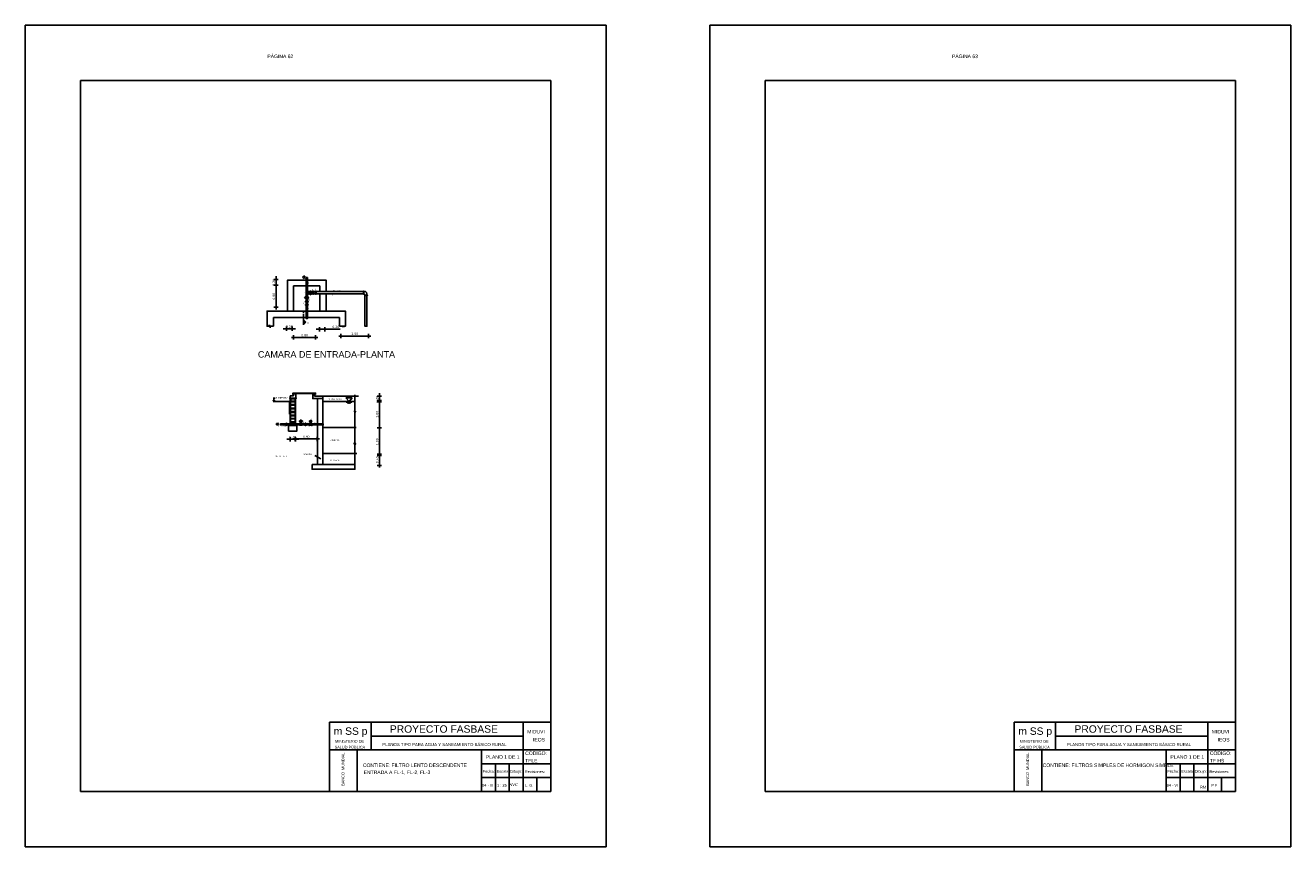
# Model space of a CAD drawing. Header units: metres. Extents: x 1959 to 4131, y 3282 to 4313.
# Tile 79 of 256: x 2296 to 2342, y 4281 to 4311. Entities that reach past the tile are written whole.
import ezdxf
from ezdxf.enums import TextEntityAlignment as Align

# ---------------------------------------------------------------- set-up
doc = ezdxf.new("R2010")
doc.units = ezdxf.units.M
for name, color, linetype in [('Cota', 7, 'Continuous'), ('Cotas', 7, 'Continuous'), ('Dibujo', 7, 'Continuous'), ('Plano', 1, 'Continuous'), ('Texto', 170, 'Continuous')]:
    doc.layers.add(name, color=color, linetype=linetype)
doc.styles.add('Annotative', font='arial.ttf')
doc.styles.get("Standard").update_dxf_attribs({"font": 'arial.ttf'})
doc.styles.add('verdana', font='verdana.ttf')
doc.dimstyles.new('ISO', dxfattribs={"dimtxt": 0.08, "dimasz": 0.06, "dimexe": 0.1, "dimexo": 0.1, "dimgap": 0.04, "dimtad": 1, "dimzin": 1, "dimdsep": 46, "dimtxsty": 'verdana', "dimblk1": 'PAB', "dimblk2": 'PAB', "dimsah": 1, "dimcen": 0, "dimse1": 1, "dimse2": 1, "dimclrd": 7, "dimclre": 8, "dimclrt": 7, "dimadec": 0, "dimazin": 0, "dimtfac": 1, "dimtix": 1, "dimtmove": 0, "dimatfit": 3, "dimldrblk": 'PAB', "dimfxl": 0.1, "dimtvp": 1, "dimtolj": 1, "dimtzin": 1, "dimarcsym": 0})

# ---------------------------------------------------------------- blocks, each defined once
blk = doc.blocks.new('PAB')
at = {"layer": 'Cotas'}
for p, q in [((-1.3, 0), (1.3, 0)), ((0, 1.3), (0, -1.3))]:
    blk.add_line(p, q, dxfattribs=at)
at = {"layer": 'Cotas', "const_width": 0.6}
blk.add_lwpolyline([(-0.3, 0, 1), (0.3, 0, 1)], format="xyb", close=True, dxfattribs=at)
blk = doc.blocks.new('*D708')
at = {"layer": 'Cota', "color": 7, "lineweight": -2, "transparency": 16777216}
for p, q in [((2305.373, 4301.714), (2305.373, 4301.774)), ((2305.373, 4301.654), (2305.373, 4301.454)), ((2305.373, 4301.394), (2305.373, 4301.334))]:
    blk.add_line(p, q, dxfattribs=at)
at = {"layer": 'Defpoints', "color": 0, "transparency": 16777216}
for p in [(2305.373, 4301.454), (2305.41, 4301.654), (2305.41, 4301.454)]:
    blk.add_point(p, dxfattribs=at)
at = {"layer": 'Cota', "color": 7, "lineweight": -2, "transparency": 16777216, "xscale": 0.06, "yscale": 0.06, "zscale": 0.06}
for p, rotation in [((2305.373, 4301.654), 270), ((2305.373, 4301.454), 90)]:
    blk.add_blockref('PAB', p, dxfattribs=dict(at, rotation=rotation))
at = {"layer": 'Cota', "color": 7, "transparency": 16777216, "insert": (2305.291, 4301.554), "char_height": 0.08, "attachment_point": 5, "rotation": 90, "style": 'verdana'}
blk.add_mtext('\\A1;0.20', dxfattribs=at)
blk = doc.blocks.new('*D709')
at = {"layer": 'Cota', "color": 7, "lineweight": -2, "transparency": 16777216}
blk.add_line((2305.373, 4301.394), (2305.373, 4300.714), dxfattribs=at)
at = {"layer": 'Defpoints', "color": 0, "transparency": 16777216}
for p in [(2305.373, 4301.454), (2305.373, 4300.654), (2305.373, 4300.654)]:
    blk.add_point(p, dxfattribs=at)
at = {"layer": 'Cota', "color": 7, "lineweight": -2, "transparency": 16777216, "xscale": 0.06, "yscale": 0.06, "zscale": 0.06}
for p, rotation in [((2305.373, 4301.454), 90), ((2305.373, 4300.654), 270)]:
    blk.add_blockref('PAB', p, dxfattribs=dict(at, rotation=rotation))
at = {"layer": 'Cota', "color": 7, "transparency": 16777216, "insert": (2305.291, 4301.054), "char_height": 0.08, "attachment_point": 5, "rotation": 90, "style": 'verdana'}
blk.add_mtext('\\A1;0.80', dxfattribs=at)
blk = doc.blocks.new('*D710')
at = {"layer": 'Cota', "color": 7, "lineweight": -2, "transparency": 16777216}
for p, q in [((2305.693, 4299.878), (2305.633, 4299.878)), ((2305.753, 4299.878), (2305.953, 4299.878)), ((2306.013, 4299.878), (2306.073, 4299.878))]:
    blk.add_line(p, q, dxfattribs=at)
at = {"layer": 'Defpoints', "color": 0, "transparency": 16777216}
for p in [(2305.753, 4299.878), (2305.953, 4299.878), (2305.953, 4299.878)]:
    blk.add_point(p, dxfattribs=at)
at = {"layer": 'Cota', "color": 7, "lineweight": -2, "transparency": 16777216, "xscale": 0.06, "yscale": 0.06, "zscale": 0.06}
blk.add_blockref('PAB', (2305.753, 4299.878), dxfattribs=at)
at = {"layer": 'Cota', "color": 7, "lineweight": -2, "transparency": 16777216, "xscale": 0.06, "yscale": 0.06, "zscale": 0.06, "rotation": 180}
blk.add_blockref('PAB', (2305.953, 4299.878), dxfattribs=at)
at = {"layer": 'Cota', "color": 7, "transparency": 16777216, "insert": (2305.853, 4299.96), "char_height": 0.08, "attachment_point": 5, "style": 'verdana'}
blk.add_mtext('\\A1;0.20', dxfattribs=at)
blk = doc.blocks.new('*D711')
at = {"layer": 'Cota', "color": 7, "lineweight": -2, "transparency": 16777216}
blk.add_line((2306.063, 4299.563), (2306.743, 4299.563), dxfattribs=at)
at = {"layer": 'Defpoints', "color": 0, "transparency": 16777216}
for p in [(2306.003, 4299.892), (2306.803, 4299.892), (2306.803, 4299.563)]:
    blk.add_point(p, dxfattribs=at)
at = {"layer": 'Cota', "color": 7, "lineweight": -2, "transparency": 16777216, "xscale": 0.06, "yscale": 0.06, "zscale": 0.06, "rotation": 180}
blk.add_blockref('PAB', (2306.003, 4299.563), dxfattribs=at)
at = {"layer": 'Cota', "color": 7, "lineweight": -2, "transparency": 16777216, "xscale": 0.06, "yscale": 0.06, "zscale": 0.06}
blk.add_blockref('PAB', (2306.803, 4299.563), dxfattribs=at)
at = {"layer": 'Cota', "color": 7, "transparency": 16777216, "insert": (2306.403, 4299.645), "char_height": 0.08, "attachment_point": 5, "style": 'verdana'}
blk.add_mtext('\\A1;0.80', dxfattribs=at)
blk = doc.blocks.new('*D712')
at = {"layer": 'Cota', "color": 7, "lineweight": -2, "transparency": 16777216}
for p, q in [((2306.881, 4299.862), (2306.821, 4299.862)), ((2306.941, 4299.862), (2307.141, 4299.862)), ((2307.201, 4299.862), (2307.69, 4299.862))]:
    blk.add_line(p, q, dxfattribs=at)
at = {"layer": 'Defpoints', "color": 0, "transparency": 16777216}
for p in [(2306.941, 4299.871), (2307.141, 4299.871), (2307.141, 4299.862)]:
    blk.add_point(p, dxfattribs=at)
at = {"layer": 'Cota', "color": 7, "lineweight": -2, "transparency": 16777216, "xscale": 0.06, "yscale": 0.06, "zscale": 0.06}
blk.add_blockref('PAB', (2306.941, 4299.862), dxfattribs=at)
at = {"layer": 'Cota', "color": 7, "lineweight": -2, "transparency": 16777216, "xscale": 0.06, "yscale": 0.06, "zscale": 0.06, "rotation": 180}
blk.add_blockref('PAB', (2307.141, 4299.862), dxfattribs=at)
at = {"layer": 'Cota', "color": 7, "transparency": 16777216, "insert": (2307.532, 4299.944), "char_height": 0.08, "attachment_point": 5, "style": 'verdana'}
blk.add_mtext('\\A1;0.20', dxfattribs=at)
blk = doc.blocks.new('*D713')
at = {"layer": 'Cota', "color": 7, "lineweight": -2, "transparency": 16777216}
blk.add_line((2307.778, 4299.613), (2308.658, 4299.613), dxfattribs=at)
at = {"layer": 'Defpoints', "color": 0, "transparency": 16777216}
for p in [(2307.718, 4299.727), (2308.718, 4299.727), (2308.718, 4299.613)]:
    blk.add_point(p, dxfattribs=at)
at = {"layer": 'Cota', "color": 7, "lineweight": -2, "transparency": 16777216, "xscale": 0.06, "yscale": 0.06, "zscale": 0.06, "rotation": 180}
blk.add_blockref('PAB', (2307.718, 4299.613), dxfattribs=at)
at = {"layer": 'Cota', "color": 7, "lineweight": -2, "transparency": 16777216, "xscale": 0.06, "yscale": 0.06, "zscale": 0.06}
blk.add_blockref('PAB', (2308.718, 4299.613), dxfattribs=at)
at = {"layer": 'Cota', "color": 7, "transparency": 16777216, "insert": (2308.218, 4299.695), "char_height": 0.08, "attachment_point": 5, "style": 'verdana'}
blk.add_mtext('\\A1;1.00', dxfattribs=at)
blk = doc.blocks.new('*D714')
at = {"layer": 'Cota', "color": 7, "lineweight": -2, "transparency": 16777216}
for p, q in [((2309.107, 4297.494), (2309.107, 4297.554)), ((2309.107, 4297.434), (2309.107, 4297.234)), ((2309.107, 4297.174), (2309.107, 4297.114))]:
    blk.add_line(p, q, dxfattribs=at)
at = {"layer": 'Defpoints', "color": 0, "transparency": 16777216}
for p in [(2308.55, 4297.434), (2308.55, 4297.234), (2309.107, 4297.234)]:
    blk.add_point(p, dxfattribs=at)
at = {"layer": 'Cota', "color": 7, "lineweight": -2, "transparency": 16777216, "xscale": 0.06, "yscale": 0.06, "zscale": 0.06}
for p, rotation in [((2309.107, 4297.434), 270), ((2309.107, 4297.234), 90)]:
    blk.add_blockref('PAB', p, dxfattribs=dict(at, rotation=rotation))
at = {"layer": 'Cota', "color": 7, "transparency": 16777216, "insert": (2309.025, 4297.334), "char_height": 0.08, "attachment_point": 5, "rotation": 90, "style": 'verdana'}
blk.add_mtext('\\A1;0.20', dxfattribs=at)
blk = doc.blocks.new('*D715')
at = {"layer": 'Cota', "color": 7, "lineweight": -2, "transparency": 16777216}
blk.add_line((2309.107, 4296.349), (2309.107, 4297.229), dxfattribs=at)
at = {"layer": 'Defpoints', "color": 0, "transparency": 16777216}
for p in [(2308.554, 4297.289), (2309.107, 4297.289), (2308.554, 4296.289)]:
    blk.add_point(p, dxfattribs=at)
at = {"layer": 'Cota', "color": 7, "lineweight": -2, "transparency": 16777216, "xscale": 0.06, "yscale": 0.06, "zscale": 0.06}
for p, rotation in [((2309.107, 4297.289), 90), ((2309.107, 4296.289), 270)]:
    blk.add_blockref('PAB', p, dxfattribs=dict(at, rotation=rotation))
at = {"layer": 'Cota', "color": 7, "transparency": 16777216, "insert": (2309.025, 4296.789), "char_height": 0.08, "attachment_point": 5, "rotation": 90, "style": 'verdana'}
blk.add_mtext('\\A1;1.00', dxfattribs=at)
blk = doc.blocks.new('*D716')
at = {"layer": 'Cota', "color": 7, "lineweight": -2, "transparency": 16777216}
blk.add_line((2309.109, 4296.232), (2309.109, 4295.352), dxfattribs=at)
at = {"layer": 'Defpoints', "color": 0, "transparency": 16777216}
for p in [(2308.554, 4296.292), (2308.554, 4295.292), (2309.109, 4295.292)]:
    blk.add_point(p, dxfattribs=at)
at = {"layer": 'Cota', "color": 7, "lineweight": -2, "transparency": 16777216, "xscale": 0.06, "yscale": 0.06, "zscale": 0.06}
for p, rotation in [((2309.109, 4296.292), 90), ((2309.109, 4295.292), 270)]:
    blk.add_blockref('PAB', p, dxfattribs=dict(at, rotation=rotation))
at = {"layer": 'Cota', "color": 7, "transparency": 16777216, "insert": (2309.027, 4295.792), "char_height": 0.08, "attachment_point": 5, "rotation": 90, "style": 'verdana'}
blk.add_mtext('\\A1;1.00', dxfattribs=at)
blk = doc.blocks.new('*D717')
at = {"layer": 'Cota', "color": 7, "lineweight": -2, "transparency": 16777216}
blk.add_line((2309.109, 4295.278), (2309.109, 4294.998), dxfattribs=at)
at = {"layer": 'Defpoints', "color": 0, "transparency": 16777216}
for p in [(2308.543, 4295.338), (2308.543, 4294.938), (2309.109, 4294.938)]:
    blk.add_point(p, dxfattribs=at)
at = {"layer": 'Cota', "color": 7, "lineweight": -2, "transparency": 16777216, "xscale": 0.06, "yscale": 0.06, "zscale": 0.06}
for p, rotation in [((2309.109, 4295.338), 90), ((2309.109, 4294.938), 270)]:
    blk.add_blockref('PAB', p, dxfattribs=dict(at, rotation=rotation))
at = {"layer": 'Cota', "color": 7, "transparency": 16777216, "insert": (2309.027, 4295.138), "char_height": 0.08, "attachment_point": 5, "rotation": 90, "style": 'verdana'}
blk.add_mtext('\\A1;0.40', dxfattribs=at)
blk = doc.blocks.new('*D718')
at = {"layer": 'Cota', "color": 7, "lineweight": -2, "transparency": 16777216}
blk.add_line((2306.799, 4295.893), (2306.119, 4295.893), dxfattribs=at)
at = {"layer": 'Defpoints', "color": 0, "transparency": 16777216}
for p in [(2306.059, 4296.027), (2306.859, 4296.027), (2306.059, 4295.893)]:
    blk.add_point(p, dxfattribs=at)
at = {"layer": 'Cota', "color": 7, "lineweight": -2, "transparency": 16777216, "xscale": 0.06, "yscale": 0.06, "zscale": 0.06, "rotation": 180}
blk.add_blockref('PAB', (2306.059, 4295.893), dxfattribs=at)
at = {"layer": 'Cota', "color": 7, "lineweight": -2, "transparency": 16777216, "xscale": 0.06, "yscale": 0.06, "zscale": 0.06}
blk.add_blockref('PAB', (2306.859, 4295.893), dxfattribs=at)
at = {"layer": 'Cota', "color": 7, "transparency": 16777216, "insert": (2306.459, 4295.975), "char_height": 0.08, "attachment_point": 5, "style": 'verdana'}
blk.add_mtext('\\A1;0.80', dxfattribs=at)
blk = doc.blocks.new('*D719')
at = {"layer": 'Cota', "color": 7, "lineweight": -2, "transparency": 16777216}
for p, q in [((2305.817, 4295.881), (2305.757, 4295.881)), ((2306.077, 4295.881), (2305.877, 4295.881)), ((2306.137, 4295.881), (2306.197, 4295.881))]:
    blk.add_line(p, q, dxfattribs=at)
at = {"layer": 'Defpoints', "color": 0, "transparency": 16777216}
for p in [(2305.877, 4296.023), (2306.077, 4296.023), (2305.877, 4295.881)]:
    blk.add_point(p, dxfattribs=at)
at = {"layer": 'Cota', "color": 7, "lineweight": -2, "transparency": 16777216, "xscale": 0.06, "yscale": 0.06, "zscale": 0.06}
blk.add_blockref('PAB', (2305.877, 4295.881), dxfattribs=at)
at = {"layer": 'Cota', "color": 7, "lineweight": -2, "transparency": 16777216, "xscale": 0.06, "yscale": 0.06, "zscale": 0.06, "rotation": 180}
blk.add_blockref('PAB', (2306.077, 4295.881), dxfattribs=at)
at = {"layer": 'Cota', "color": 7, "transparency": 16777216, "insert": (2305.977, 4295.963), "char_height": 0.08, "attachment_point": 5, "style": 'verdana'}
blk.add_mtext('\\A1;0.20', dxfattribs=at)

msp = doc.modelspace()

# ---------------------------------------------------------------- linework, layer by layer
at = {"layer": 'Dibujo', "color": 0, "linetype": 'ByBlock'}
for p, q in [((2296.305, 4310.85), (2317.305, 4310.85)), ((2296.305, 4281.15), (2296.305, 4310.85)), ((2296.305, 4310.85), (2299.305, 4310.85)), ((2296.305, 4310.85), (2298.805, 4310.85)), ((2317.305, 4310.85), (2317.305, 4281.15)), ((2321.06, 4310.85), (2342.06, 4310.85)), ((2321.06, 4281.15), (2321.06, 4310.85)), ((2321.06, 4310.85), (2324.06, 4310.85)), ((2321.06, 4310.85), (2323.56, 4310.85)), ((2342.06, 4310.85), (2342.06, 4281.15)), ((2298.305, 4308.85), (2298.305, 4283.15)), ((2315.305, 4308.85), (2298.305, 4308.85)), ((2315.305, 4308.85), (2315.305, 4283.15)), ((2323.06, 4308.85), (2323.06, 4283.15)), ((2340.06, 4308.85), (2323.06, 4308.85)), ((2340.06, 4308.85), (2340.06, 4283.15)), ((2307.305, 4285.65), (2307.305, 4283.15)), ((2315.305, 4285.65), (2307.305, 4285.65)), ((2308.805, 4285.65), (2308.805, 4284.65)), ((2314.305, 4283.15), (2314.305, 4285.65)), ((2332.06, 4285.65), (2332.06, 4283.15)), ((2340.06, 4285.65), (2332.06, 4285.65)), ((2333.56, 4285.65), (2333.56, 4284.65)), ((2339.06, 4283.15), (2339.06, 4285.65)), ((2314.305, 4285.15), (2308.805, 4285.15)), ((2339.06, 4285.15), (2333.56, 4285.15)), ((2315.305, 4284.65), (2307.305, 4284.65)), ((2308.305, 4284.65), (2308.305, 4283.15)), ((2308.305, 4283.15), (2308.305, 4284.65)), ((2312.805, 4283.15), (2312.805, 4284.65)), ((2340.06, 4284.65), (2332.06, 4284.65)), ((2333.06, 4284.65), (2333.06, 4283.15)), ((2333.06, 4283.15), (2333.06, 4284.65)), ((2337.56, 4283.15), (2337.56, 4284.65)), ((2315.305, 4284.15), (2312.805, 4284.15)), ((2313.305, 4283.15), (2313.305, 4284.15)), ((2313.805, 4283.15), (2313.805, 4284.15)), ((2340.06, 4284.15), (2337.56, 4284.15)), ((2338.06, 4283.15), (2338.06, 4284.15)), ((2338.56, 4283.15), (2338.56, 4284.15)), ((2315.305, 4283.65), (2312.805, 4283.65)), ((2314.805, 4283.15), (2314.805, 4283.65)), ((2340.06, 4283.65), (2337.56, 4283.65)), ((2339.56, 4283.15), (2339.56, 4283.65)), ((2315.305, 4283.15), (2298.305, 4283.15)), ((2340.06, 4283.15), (2323.06, 4283.15)), ((2317.305, 4281.15), (2296.305, 4281.15)), ((2342.06, 4281.15), (2321.06, 4281.15))]:
    msp.add_line(p, q, dxfattribs=at)
at = {"layer": 'Plano'}
for p, q in [((2306.96, 4301.64), (2306.002, 4301.64)), ((2306.332, 4301.743), (2306.358, 4301.756)), ((2306.387, 4301.695), (2306.332, 4301.743)), ((2306.358, 4301.783), (2306.416, 4301.783)), ((2306.358, 4301.756), (2306.358, 4301.783)), ((2306.43, 4301.741), (2306.387, 4301.695)), ((2306.416, 4301.783), (2306.416, 4301.756)), ((2306.416, 4301.756), (2306.43, 4301.741)), ((2306.96, 4301.426), (2306.96, 4301.219)), ((2305.107, 4299.967), (2305.133, 4300.025)), ((2305.133, 4300.025), (2305.161, 4299.915)), ((2305.279, 4299.967), (2305.279, 4300.285)), ((2305.279, 4300.285), (2307.671, 4300.285)), ((2307.671, 4300.285), (2307.671, 4299.967)), ((2305.161, 4299.915), (2305.17, 4299.967)), ((2307.761, 4299.967), (2307.777, 4299.985)), ((2307.777, 4299.985), (2307.812, 4299.93)), ((2307.812, 4299.93), (2307.825, 4299.967)), ((2305.271, 4297.31), (2305.316, 4297.31)), ((2305.286, 4297.251), (2305.271, 4297.31)), ((2305.316, 4297.31), (2305.286, 4297.251)), ((2307.068, 4297.437), (2308.351, 4297.437)), ((2307.897, 4297.377), (2308.119, 4297.377)), ((2308.01, 4297.253), (2307.897, 4297.377)), ((2308.119, 4297.377), (2308.01, 4297.253)), ((2308.221, 4296.912), (2308.221, 4297.483)), ((2305.857, 4297.251), (2305.265, 4297.251)), ((2305.857, 4297.251), (2305.857, 4296.789)), ((2307.068, 4297.245), (2308.221, 4297.245)), ((2307.907, 4297.222), (2308.112, 4297.222)), ((2307.947, 4297.202), (2308.075, 4297.202)), ((2307.991, 4297.185), (2308.032, 4297.185)), ((2308.221, 4296.912), (2308.202, 4296.878)), ((2308.202, 4296.878), (2308.255, 4296.893)), ((2308.255, 4296.893), (2308.221, 4296.854)), ((2308.221, 4295.763), (2308.221, 4296.854)), ((2306.27, 4296.591), (2306.27, 4296.369)), ((2306.624, 4296.369), (2306.624, 4296.589)), ((2307.068, 4296.309), (2308.272, 4296.309)), ((2308.183, 4295.712), (2308.221, 4295.763)), ((2308.252, 4295.731), (2308.183, 4295.712)), ((2308.221, 4295.682), (2308.252, 4295.731)), ((2308.221, 4294.975), (2308.221, 4295.682)), ((2307.068, 4295.365), (2308.289, 4295.365))]:
    msp.add_line(p, q, dxfattribs=at)
for points in [[(2306.002, 4301.426), (2306.002, 4300.515), (2305.786, 4300.515), (2305.786, 4301.64), (2306.002, 4301.64)], [(2306.96, 4301.426), (2306.002, 4301.426)], [(2306.461, 4301.032), (2306.461, 4301.725), (2306.503, 4301.725), (2306.503, 4301.032)], [(2306.96, 4301.64), (2307.179, 4301.64), (2307.179, 4301.219)], [(2306.461, 4300.865), (2306.461, 4300.966)], [(2306.503, 4300.966), (2306.503, 4300.865)], [(2306.584, 4301.141), (2306.543, 4301.141), (2306.543, 4301.219), (2306.584, 4301.219)], [(2306.645, 4301.219), (2306.705, 4301.219)], [(2306.705, 4301.141), (2306.645, 4301.141)], [(2306.723, 4301.219), (2306.801, 4301.219)], [(2306.801, 4301.141), (2306.723, 4301.141)], [(2306.818, 4301.219), (2308.532, 4301.219)], [(2308.532, 4301.141), (2306.818, 4301.141)], [(2307.179, 4301.141), (2307.179, 4300.515), (2306.96, 4300.515), (2306.96, 4301.141)], [(2308.551, 4301.219), (2308.606, 4301.219)], [(2308.586, 4301.079), (2308.586, 4299.969), (2308.658, 4299.969), (2308.658, 4301.079)], [(2308.658, 4301.096), (2308.658, 4301.141)], [(2305.279, 4299.967), (2305.05, 4299.967), (2305.05, 4300.515), (2307.882, 4300.515), (2307.882, 4299.967), (2307.671, 4299.967)], [(2306.461, 4300.753), (2306.461, 4300.844)], [(2306.503, 4300.732), (2306.503, 4300.243), (2306.461, 4300.243), (2306.461, 4300.732)], [(2306.503, 4300.844), (2306.503, 4300.753)], [(2306.006, 4297.451), (2305.882, 4297.451), (2305.882, 4297.368), (2306.082, 4297.368), (2306.082, 4297.451)], [(2305.882, 4296.437), (2305.882, 4297.356), (2306.078, 4297.356), (2306.078, 4296.437)], [(2306.006, 4297.451), (2306.006, 4297.522), (2306.082, 4297.522), (2306.082, 4297.451)], [(2306.765, 4297.353), (2306.697, 4297.353), (2306.697, 4297.524), (2306.765, 4297.524), (2306.765, 4297.437)], [(2306.697, 4297.437), (2306.697, 4297.353), (2307.068, 4297.353), (2307.068, 4297.437), (2306.765, 4297.437)], [(2306.223, 4296.437), (2305.529, 4296.437), (2305.529, 4296.402), (2306.223, 4296.402)], [(2306.078, 4296.402), (2306.078, 4296.376), (2305.882, 4296.376), (2305.882, 4296.402)], [(2305.899, 4296.437), (2305.899, 4296.494), (2306.057, 4296.494), (2306.057, 4296.437)], [(2306.057, 4296.402), (2306.057, 4296.389), (2305.899, 4296.389), (2305.899, 4296.402)], [(2306.286, 4296.445), (2306.309, 4296.445), (2306.309, 4296.39), (2306.223, 4296.39), (2306.223, 4296.445), (2306.244, 4296.445)], [(2306.286, 4296.445), (2306.286, 4296.499), (2306.244, 4296.499), (2306.244, 4296.445)], [(2306.408, 4296.437), (2306.309, 4296.437)], [(2306.309, 4296.402), (2306.408, 4296.402)], [(2306.562, 4296.437), (2306.463, 4296.437)], [(2306.463, 4296.402), (2306.562, 4296.402)], [(2306.601, 4296.437), (2306.583, 4296.437)], [(2306.583, 4296.402), (2306.659, 4296.402)], [(2306.647, 4296.437), (2306.647, 4296.499), (2306.601, 4296.499), (2306.601, 4296.437)], [(2306.659, 4296.437), (2306.647, 4296.437)], [(2306.68, 4296.402), (2307.077, 4296.402), (2307.077, 4296.437), (2306.68, 4296.437)]]:
    msp.add_lwpolyline(points, dxfattribs=at)
for points in [[(2306.416, 4301.011), (2306.544, 4301.011), (2306.544, 4300.987), (2306.416, 4300.987)], [(2306.433, 4301.011), (2306.529, 4301.011), (2306.529, 4301.032), (2306.433, 4301.032)], [(2306.433, 4300.966), (2306.529, 4300.966), (2306.529, 4300.987), (2306.433, 4300.987)], [(2306.503, 4301.223), (2306.543, 4301.223), (2306.543, 4301.132), (2306.503, 4301.132)], [(2306.602, 4301.229), (2306.584, 4301.229), (2306.584, 4301.126), (2306.602, 4301.126)], [(2306.602, 4301.237), (2306.629, 4301.237), (2306.629, 4301.12), (2306.602, 4301.12)], [(2306.629, 4301.229), (2306.645, 4301.229), (2306.645, 4301.126), (2306.629, 4301.126)], [(2306.705, 4301.231), (2306.723, 4301.231), (2306.723, 4301.124), (2306.705, 4301.124)], [(2306.801, 4301.238), (2306.818, 4301.238), (2306.818, 4301.131), (2306.801, 4301.131)], [(2308.551, 4301.13), (2308.532, 4301.13), (2308.532, 4301.233), (2308.551, 4301.233)], [(2308.577, 4301.096), (2308.674, 4301.096), (2308.674, 4301.079), (2308.577, 4301.079)], [(2306.433, 4300.844), (2306.529, 4300.844), (2306.529, 4300.865), (2306.433, 4300.865)], [(2306.433, 4300.753), (2306.529, 4300.753), (2306.529, 4300.732), (2306.433, 4300.732)], [(2305.865, 4297.356), (2306.099, 4297.356), (2306.099, 4297.368), (2305.865, 4297.368)], [(2305.903, 4297.341), (2306.058, 4297.341), (2306.058, 4297.262), (2305.903, 4297.262)], [(2305.982, 4297.535), (2306.798, 4297.535), (2306.798, 4297.554), (2305.982, 4297.554)], [(2305.997, 4297.497), (2305.982, 4297.497), (2305.982, 4297.535), (2305.997, 4297.535)], [(2306.798, 4297.495), (2306.784, 4297.495), (2306.784, 4297.535), (2306.798, 4297.535)], [(2307.068, 4297.353), (2306.868, 4297.353), (2306.868, 4294.975), (2307.068, 4294.975)], [(2305.899, 4297.241), (2306.057, 4297.241), (2306.057, 4297.137), (2305.899, 4297.137)], [(2305.899, 4297.116), (2306.057, 4297.116), (2306.057, 4297.012), (2305.899, 4297.012)], [(2305.899, 4296.987), (2306.057, 4296.987), (2306.057, 4296.883), (2305.899, 4296.883)], [(2305.899, 4296.854), (2306.057, 4296.854), (2306.057, 4296.749), (2305.899, 4296.749)], [(2305.721, 4296.448), (2305.772, 4296.448), (2305.772, 4296.386), (2305.721, 4296.386)], [(2305.823, 4296.376), (2306.123, 4296.376), (2306.123, 4296.178), (2305.823, 4296.178)], [(2305.899, 4296.732), (2306.057, 4296.732), (2306.057, 4296.627), (2305.899, 4296.627)], [(2305.899, 4296.615), (2306.057, 4296.615), (2306.057, 4296.51), (2305.899, 4296.51)], [(2306.216, 4296.548), (2306.322, 4296.548), (2306.322, 4296.528), (2306.216, 4296.528)], [(2306.428, 4296.447), (2306.408, 4296.447), (2306.408, 4296.388), (2306.428, 4296.388)], [(2306.428, 4296.467), (2306.445, 4296.467), (2306.445, 4296.377), (2306.428, 4296.377)], [(2306.445, 4296.447), (2306.463, 4296.447), (2306.463, 4296.388), (2306.445, 4296.388)], [(2306.562, 4296.451), (2306.583, 4296.451), (2306.583, 4296.384), (2306.562, 4296.384)], [(2306.579, 4296.542), (2306.665, 4296.542), (2306.665, 4296.526), (2306.579, 4296.526)], [(2306.659, 4296.448), (2306.68, 4296.448), (2306.68, 4296.383), (2306.659, 4296.383)], [(2306.672, 4294.975), (2308.221, 4294.975), (2308.221, 4294.798), (2306.672, 4294.798)]]:
    msp.add_lwpolyline(points, close=True, dxfattribs=at)
msp.add_circle((2306.483, 4300.799), 0.0209, dxfattribs=at)
for centre, radius, start, end in [((2306.761, 4301.182), 0.0396, 114.1575, 167.1853), ((2306.761, 4301.182), 0.0396, 192.8147, 65.8425), ((2308.522, 4301.082), 0.0656, 12.1898, 63.6981), ((2308.522, 4301.082), 0.0656, 347.8102, 357.5204), ((2308.546, 4301.123), 0.113, 9.2124, 58.1128)]:
    msp.add_arc(centre, radius, start, end, dxfattribs=at)
at = {"layer": 'Texto'}
for p, q in [((2306.366, 4300.436), (2306.366, 4300.479)), ((2306.36, 4300.019), (2306.36, 4300.408)), ((2306.389, 4300.171), (2306.389, 4300.05)), ((2306.454, 4300.11), (2306.389, 4300.171)), ((2306.389, 4300.05), (2306.454, 4300.11)), ((2305.343, 4297.365), (2305.269, 4297.365)), ((2305.287, 4297.388), (2305.287, 4297.341)), ((2305.392, 4296.404), (2305.392, 4296.454)), ((2305.392, 4296.454), (2305.421, 4296.454)), ((2305.418, 4296.405), (2305.392, 4296.404)), ((2305.426, 4296.385), (2305.418, 4296.405)), ((2305.421, 4296.454), (2305.425, 4296.476)), ((2305.425, 4296.476), (2305.466, 4296.43)), ((2305.466, 4296.43), (2305.426, 4296.385)), ((2306.995, 4295.177), (2306.769, 4295.295))]:
    msp.add_line(p, q, dxfattribs=at)

# ---------------------------------------------------------------- texts
at = {"layer": 'Dibujo', "color": 0, "linetype": 'ByBlock'}
for s, height, p in [('m SS p', 0.2662, (2307.457, 4285.195)), ('PROYECTO FASBASE', 0.26624, (2309.487, 4285.271)), ('m SS p', 0.2662, (2332.212, 4285.195)), ('PROYECTO FASBASE', 0.26624, (2334.242, 4285.271)), ('PLANOS TIPO PARA AGUA Y SANEAMIENTO BÁSICO RURAL', 0.11076, (2309.215, 4284.786)), ('PLANOS TIPO PARA AGUA Y SANEAMIENTO BÁSICO RURAL', 0.11076, (2333.97, 4284.786))]:
    msp.add_text(s, height=height, dxfattribs=at).set_placement(p)
for s, p in [('MINISTERIO DE', (2308.029, 4284.912)), ('MINISTERIO DE', (2332.783, 4284.912)), ('SALUD PÚBLICA', (2308.041, 4284.697)), ('SALUD PÚBLICA', (2332.795, 4284.697)), ('Fecha:', (2313.06, 4283.827)), ('Escala:', (2313.576, 4283.822)), ('Dibujo:', (2314.052, 4283.822)), ('Revisiones:', (2314.73, 4283.811)), ('Fecha:', (2337.814, 4283.827)), ('Escala:', (2338.331, 4283.822)), ('Dibujo:', (2338.807, 4283.822)), ('Revisiones:', (2339.485, 4283.811)), ('94 - III', (2313.027, 4283.32)), ('1 : 25', (2313.539, 4283.318)), ('WVC', (2313.947, 4283.345)), ('L. G. ', (2314.539, 4283.318)), ('94 - VI', (2337.782, 4283.32)), ('RM', (2338.89, 4283.252)), ('P F', (2339.294, 4283.318))]:
    msp.add_text(s, height=0.1, dxfattribs=at).set_placement(p, align=Align.CENTER)
at = {"layer": 'Dibujo', "color": 0, "linetype": 'ByBlock', "style": 'Annotative'}
for s, p in [('MIDUVI', (2314.453, 4285.244)), ('IEOS', (2314.662, 4284.954)), ('MIDUVI', (2339.208, 4285.244)), ('IEOS', (2339.416, 4284.954)), ('PLANO 1 DE 1', (2312.956, 4284.329)), ('CÓDIGO:', (2314.379, 4284.465)), ('PLANO 1 DE 1', (2337.71, 4284.329)), ('CÓDIGO:', (2339.134, 4284.465)), ('CONTIENE: FILTRO LENTO DESCENDENTE', (2308.511, 4284.029)), ('TFLE', (2314.379, 4284.196)), ('CONTIENE: FILTROS SIMPLES DE HORMIGON SIMPLE', (2333.092, 4284.029)), ('TF HS', (2339.133, 4284.196)), ('ENTRADA A FL-1, FL-2, FL-3', (2308.538, 4283.774))]:
    msp.add_text(s, height=0.13, dxfattribs=at).set_placement(p)
at = {"layer": 'Dibujo', "color": 0, "linetype": 'ByBlock'}
for p in [(2307.842, 4283.951), (2332.597, 4283.951)]:
    msp.add_text('BANCO  MUNDIAL', height=0.1, rotation=90, dxfattribs=at).set_placement(p, align=Align.CENTER)
at = {"layer": 'Dibujo', "color": 0, "linetype": 'ByBlock', "char_height": 0.13, "width": 2.90393, "attachment_point": 1}
for s, insert in [('PÁGINA 62', (2305.057, 4309.793)), ('PÁGINA 63', (2329.812, 4309.793))]:
    msp.add_mtext(s, dxfattribs=dict(at, insert=insert))
at = {"layer": 'Texto'}
for s, height, p in [('b', 0.0451, (2306.548, 4301.509)), ('o', 0.0451, (2306.373, 4301.002)), ('c', 0.0451, (2306.39, 4301.2)), ('g', 0.0451, (2306.4, 4301.105)), ('g', 0.0451, (2306.54, 4300.904)), ('d', 0.0451, (2306.571, 4301.262)), ('c', 0.0451, (2306.611, 4301.071)), ('d', 0.0451, (2306.673, 4301.269)), ('f', 0.0451, (2306.79, 4301.281)), ('i', 0.0451, (2307.416, 4301.078)), ('BY - PASS', 0.0451, (2307.425, 4301.238)), ('f', 0.0451, (2306.365, 4300.77)), ('h', 0.0451, (2306.516, 4300.599)), ('B', 0.0451, (2306.512, 4300.06)), ('CAMARA DE ENTRADA-PLANTA', 0.2332, (2304.715, 4298.834)), ('N. TERRENO', 0.0501, (2305.359, 4297.355)), ('N. MAX. AGUA', 0.05011, (2307.263, 4297.313)), ('LLEGADA', 0.0501, (2305.442, 4296.335)), ('a', 0.0266, (2305.736, 4296.476)), ('b', 0.0266, (2305.808, 4296.46)), ('c', 0.0266, (2306.196, 4296.464)), ('f', 0.0266, (2306.292, 4296.586)), ('g', 0.0266, (2306.347, 4296.471)), ('e', 0.0266, (2306.436, 4296.507)), ('g', 0.0266, (2306.5, 4296.475)), ('f', 0.0266, (2306.636, 4296.6)), ('h', 0.0266, (2306.77, 4296.477)), ('A R E N A ', 0.0501, (2307.339, 4295.823)), ('CORTE B - B ', 0.05011, (2305.339, 4295.24)), ('H. ARMADO', 0.0501, (2306.267, 4295.31)), ('G R A V A ', 0.0501, (2307.333, 4295.099))]:
    msp.add_text(s, height=height, dxfattribs=at).set_placement(p)

# ---------------------------------------------------------------- dimensions: what is measured, and where the dimension line sits
at = {"layer": 'Cota'}
for base, p1, p2, picture, middle in [((2305.373, 4301.454), (2305.41, 4301.654), (2305.41, 4301.454), '*D708', (2305.291, 4301.554)), ((2305.373, 4300.654), (2305.373, 4301.454), (2305.373, 4300.654), '*D709', (2305.291, 4301.054)), ((2309.107, 4297.234), (2308.55, 4297.434), (2308.55, 4297.234), '*D714', (2309.025, 4297.334)), ((2309.107, 4297.289), (2308.554, 4296.289), (2308.554, 4297.289), '*D715', (2309.025, 4296.789)), ((2309.109, 4295.292), (2308.554, 4296.292), (2308.554, 4295.292), '*D716', (2309.027, 4295.792)), ((2309.109, 4294.938), (2308.543, 4295.338), (2308.543, 4294.938), '*D717', (2309.027, 4295.138))]:
    dim = msp.add_linear_dim(base=base, p1=p1, p2=p2, angle=90, dimstyle='ISO', dxfattribs=at)
    dim.commit()
    dim.dimension.update_dxf_attribs({"geometry": picture, "text_midpoint": middle})
for base, p1, p2, picture, middle in [((2305.953, 4299.878), (2305.753, 4299.878), (2305.953, 4299.878), '*D710', (2305.853, 4299.96)), ((2308.718, 4299.613), (2307.718, 4299.727), (2308.718, 4299.727), '*D713', (2308.218, 4299.695)), ((2305.877, 4295.881), (2306.077, 4296.023), (2305.877, 4296.023), '*D719', (2305.977, 4295.963)), ((2306.059, 4295.893), (2306.859, 4296.027), (2306.059, 4296.027), '*D718', (2306.459, 4295.975))]:
    dim = msp.add_linear_dim(base=base, p1=p1, p2=p2, dimstyle='ISO', dxfattribs=at)
    dim.commit()
    dim.dimension.update_dxf_attribs({"geometry": picture, "text_midpoint": middle})
for base, p1, p2, picture, middle in [((2306.803, 4299.563), (2306.003, 4299.892), (2306.803, 4299.892), '*D711', (2306.403, 4299.563)), ((2307.141, 4299.862), (2306.941, 4299.871), (2307.141, 4299.871), '*D712', (2307.532, 4299.862))]:
    dim = msp.add_linear_dim(base=base, p1=p1, p2=p2, dimstyle='ISO', dxfattribs=at)
    dim.commit()
    dim.dimension.update_dxf_attribs({"geometry": picture, "text_midpoint": middle, "dimtype": 160})

doc.saveas('drawing.dxf')
